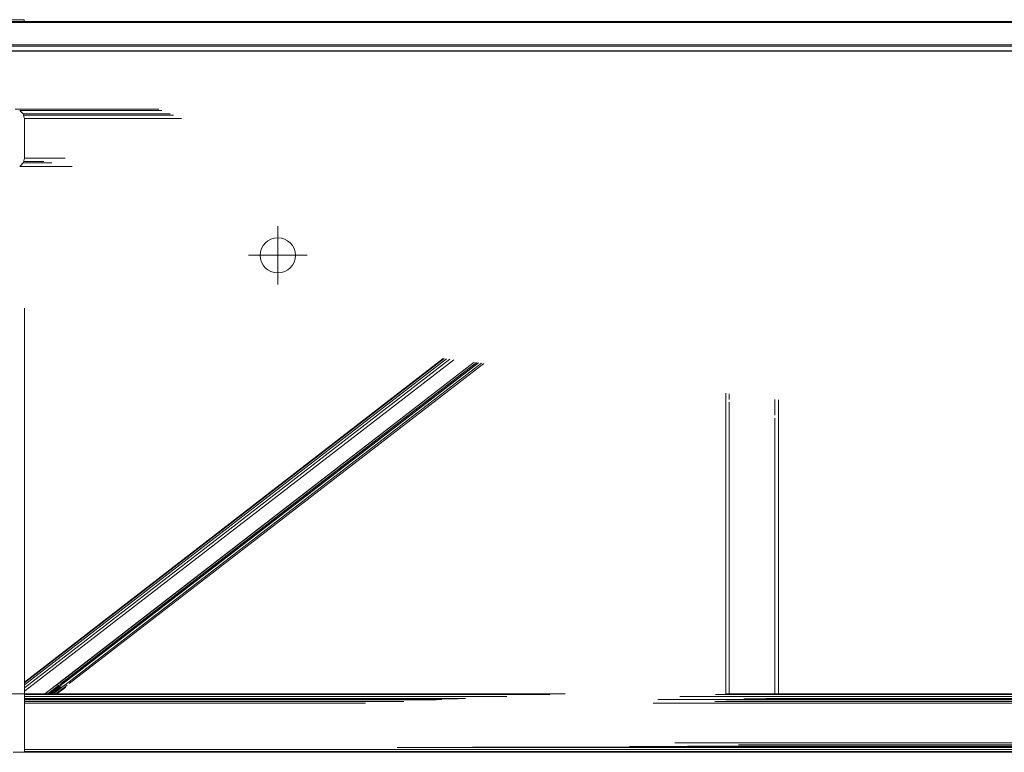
# Model space of a CAD drawing. Header units: millimetres. Extents: x 101535 to 192135, y -3968 to 17259.
# Tile 66 of 92: x 160755 to 162440, y 12800 to 14053. Entities that reach past the tile are written whole.
import ezdxf

# ---------------------------------------------------------------- set-up
doc = ezdxf.new("R2010")
doc.units = ezdxf.units.MM
for name, pattern in [('IMPORT-Kropki i Kreski _3_', [144, 72, -36, 0, -36]), ('IMPORT-Kropki i Kreski _4_', [1828.8, 914.4, -457.2, 0, -457.2]), ('IMPORT-Przerywana długa _2_', [200, 100, -100])]:
    doc.linetypes.add(name, pattern=pattern)
for name, color, linetype, lineweight in [('299-A Wymiary Opisy', 7, 'Continuous', 9), ('2_stropy_K_IR', 7, 'Continuous', 9), ('3_linie 2D _ISTN', 7, 'Continuous', 9), ('3_lądowisko_el 3D_K_IR', 7, 'Continuous', 9), ('3_opisy_K_IR', 7, 'Continuous', 9), ('3_oświetlenie_K_IR', 7, 'Continuous', 9), ('450-K Stropy', 7, 'Continuous', 9), ('4_osie_ISTN', 7, 'Continuous', 9), ('A-FLOR-LEVL', 7, 'Continuous', 30), ('A-GENM', 7, 'Continuous', 18), ('CONCRETE_SLAB_IFC', 7, 'Continuous', 9), ('P-PIPE', 7, 'Continuous', 18), ('P-PIPE-CNTR', 7, 'Continuous', 18)]:
    doc.layers.add(name, color=color, linetype=linetype, lineweight=lineweight)
for name, color, linetype, lineweight, true_color in [('3_lądowisko_K_IR', 7, 'Continuous', 9, 0x999999), ('Rzut płyty lądowiska_dwg', 7, 'Continuous', 9, 0x767676), ('rzut płyty_dwg', 7, 'Continuous', 9, 0x767676)]:
    doc.layers.add(name, color=color, linetype=linetype, lineweight=lineweight, true_color=true_color)

# ---------------------------------------------------------------- blocks, each defined once
blk = doc.blocks.new('Bezpośredni kształt - IR 026-25_3D1_2025_09_11-304393-Przekrój 4')
at = {"layer": 'A-GENM', "lineweight": 9}
for p, q in [((95241.4, 14050), (93901.1, 14050)), ((93901.1, 14050), (95241.4, 14050)), ((95241.4, 14050), (95852, 14050)), ((95241.4, 14050), (95852, 14050)), ((94533.3, 14010), (93955.1, 14010)), ((94533.3, 14010), (93955.1, 14010)), ((94533.3, 14010), (95802, 14010)), ((95802, 14010), (94533.3, 14010)), ((94224.9, 13900), (93979.1, 13900)), ((94224.9, 13900), (93979.1, 13900)), ((93992, 13893), (93987.1, 13897.9)), ((94230.1, 13897.9), (93987.1, 13897.9)), ((94230.1, 13897.9), (93987.1, 13897.9)), ((93987.1, 13897.9), (93992, 13893)), ((93992, 13893), (93993, 13892)), ((93992, 13893), (93993, 13892)), ((93994.8, 13885.4), (93993, 13892)), ((94244.5, 13892), (93993, 13892)), ((94244.5, 13892), (93993, 13892)), ((94244.5, 13892), (93993, 13892)), ((94244.5, 13892), (93993, 13892)), ((93993, 13892), (93994.8, 13885.4)), ((94250.2, 13889.7), (93993.6, 13889.7)), ((94250.2, 13889.7), (93993.6, 13889.7)), ((93994.8, 13885.4), (93995.1, 13884)), ((93994.8, 13885.4), (93995.1, 13884)), ((93995.1, 13828.1), (93995.1, 13884)), ((94264.1, 13884), (93995.1, 13884)), ((94264.1, 13884), (93995.1, 13884)), ((94264.1, 13884), (93995.1, 13884)), ((94264.1, 13884), (93995.1, 13884)), ((93995.1, 13884), (93995.1, 13828.1)), ((93993.4, 13809.4), (93995.1, 13816)), ((93995.1, 13816), (93993.4, 13809.4)), ((93995.1, 13828.1), (93995.1, 13816)), ((93995.1, 13828.1), (93995.1, 13816)), ((94065, 13816), (93995.1, 13816)), ((94065, 13816), (93995.1, 13816)), ((94065, 13816), (93995.1, 13816)), ((94065, 13816), (93995.1, 13816)), ((94065, 13816), (93995.1, 13816)), ((94065, 13816), (93995.1, 13816)), ((94065, 13816), (93995.1, 13816)), ((94065, 13816), (93995.1, 13816)), ((93988.2, 13803.2), (93987.1, 13802.1)), ((93988.2, 13803.2), (93987.1, 13802.1)), ((94027.4, 13802.1), (93987.1, 13802.1)), ((94027.4, 13802.1), (93987.1, 13802.1)), ((93987.1, 13802.1), (94027.4, 13802.1)), ((94027.4, 13802.1), (93987.1, 13802.1)), ((93988.2, 13803.2), (93993, 13808)), ((93993, 13808), (93988.2, 13803.2)), ((93993.4, 13809.4), (93993, 13808)), ((93993.4, 13809.4), (93993, 13808)), ((94010.4, 13808), (93993, 13808)), ((94010.4, 13808), (93993, 13808)), ((93995.5, 13808), (93993, 13808)), ((93995.5, 13808), (93993, 13808)), ((94010.4, 13808), (93993, 13808)), ((94010.4, 13808), (93993, 13808)), ((94010.4, 13808), (93993, 13808)), ((94010.4, 13808), (93993, 13808)), ((94028.4, 13810.3), (93993.6, 13810.3)), ((94028.4, 13810.3), (93993.6, 13810.3)), ((94028.4, 13810.3), (93993.6, 13810.3)), ((94028.4, 13810.3), (93993.6, 13810.3)), ((94042.2, 13808), (94010.7, 13808)), ((94042.2, 13808), (94010.7, 13808)), ((94042.2, 13808), (94010.7, 13808)), ((94042.2, 13808), (94010.7, 13808)), ((94042.2, 13808), (94010.7, 13808)), ((94042.2, 13808), (94010.7, 13808)), ((94076.6, 13802.1), (94027.9, 13802.1)), ((94076.6, 13802.1), (94027.9, 13802.1)), ((94027.9, 13802.1), (94076.6, 13802.1)), ((94076.6, 13802.1), (94027.9, 13802.1)), ((93995.1, 13557.7), (93995.1, 13559.5)), ((93995.1, 13559.5), (93995.1, 13557.7)), ((93995.1, 13559.5), (93995.1, 13557.7)), ((93995.1, 13557.7), (93995.1, 13559.5)), ((93995.1, 12920.2), (93995.1, 13557.4)), ((93995.1, 13557.4), (93995.1, 12900)), ((93995.1, 13557.4), (93995.1, 12900)), ((93995.1, 12920.2), (93995.1, 13557.4)), ((93995.1, 12920.2), (94711.9, 13473.7)), ((93995.1, 12920.2), (94711.9, 13473.7)), ((93995.1, 12919), (94713.3, 13473.5)), ((93995.1, 12919), (94713.3, 13473.5)), ((93995.1, 12915.6), (94717.1, 13473.1)), ((94717.1, 13473.1), (93995.1, 12915.6)), ((94722.8, 13472.4), (93995.1, 12910.4)), ((94722.8, 13472.4), (93995.1, 12910.4)), ((94729.6, 13471.5), (93995.1, 12904.4)), ((94729.6, 13471.5), (93995.1, 12904.4)), ((94764.8, 13467.2), (94030.3, 12900)), ((94764.8, 13467.2), (94030.3, 12900)), ((94771.6, 13466.3), (94038.2, 12900)), ((94771.6, 13466.3), (94038.2, 12900)), ((94764.8, 13467.2), (94049.8, 12915)), ((94764.8, 13467.2), (94049.8, 12915)), ((94768.9, 13466.7), (94055.9, 12916.1)), ((94768.9, 13466.7), (94055.9, 12916.1)), ((94772.3, 13466.2), (94061.5, 12917.4)), ((94772.3, 13466.2), (94061.5, 12917.4)), ((94777.3, 13465.6), (94064.3, 12915)), ((94777.3, 13465.6), (94064.3, 12915)), ((94781.1, 13465.2), (94072, 12917.6)), ((94072, 12917.6), (94781.1, 13465.2)), ((95195.1, 12900), (95195.1, 13414)), ((95195.1, 12900), (95195.1, 13414)), ((95201.1, 13413.3), (95201.1, 13403.2)), ((95201.1, 13403.2), (95201.1, 13413.3)), ((95201.1, 13398.6), (95201.1, 12900)), ((95201.1, 12900), (95201.1, 13398.6)), ((95279.1, 13403.6), (95279.1, 13376.6)), ((95279.1, 13403.6), (95279.1, 13376.6)), ((95285.1, 13402.9), (95285.1, 12900)), ((95285.1, 12900), (95285.1, 13402.9)), ((95279.1, 13371.7), (95279.1, 12900)), ((95279.1, 13371.7), (95279.1, 12900)), ((93995.1, 12920.2), (93995.1, 12919)), ((93995.1, 12920.2), (93995.1, 12919)), ((93995.1, 12919), (93995.1, 12915.6)), ((93995.1, 12919), (93995.1, 12915.6)), ((93995.1, 12915.6), (93995.1, 12910.4)), ((93995.1, 12915.6), (93995.1, 12910.4)), ((93995.1, 12910.4), (93995.1, 12904.4)), ((93995.1, 12910.4), (93995.1, 12904.4)), ((93995.1, 12904.4), (93995.1, 12900)), ((93995.1, 12904.4), (93995.1, 12900)), ((93995.1, 12904.4), (93995.1, 12900)), ((93995.1, 12904.4), (93995.1, 12900)), ((93995.1, 12904.4), (93995.1, 12900)), ((93995.1, 12904.4), (93995.1, 12900)), ((93995.1, 12900), (93995.1, 12904.4)), ((93995.1, 12900), (93995.1, 12904.4)), ((93995.1, 12904.4), (93995.1, 12900)), ((93995.1, 12900), (93995.1, 12904.4)), ((94049.6, 12914.9), (94030.3, 12900)), ((94049.6, 12914.9), (94030.3, 12900)), ((94054.2, 12914.8), (94035, 12900)), ((94054.2, 12914.8), (94035, 12900)), ((94058.1, 12914.8), (94039, 12900)), ((94058.1, 12914.8), (94039, 12900)), ((94056.2, 12911.2), (94041.7, 12900)), ((94056.2, 12911.2), (94041.7, 12900)), ((94058, 12911.9), (94042.6, 12900)), ((94058, 12911.9), (94042.6, 12900)), ((94057.2, 12911.3), (94042.6, 12900)), ((94042.6, 12900), (94057.2, 12911.3)), ((94063.8, 12914.7), (94044.8, 12900)), ((94063.8, 12914.7), (94044.8, 12900)), ((94068.2, 12914.6), (94049.2, 12900)), ((94049.2, 12900), (94068.2, 12914.6)), ((94065.8, 12911.6), (94050.8, 12900)), ((94050.8, 12900), (94065.8, 12911.6)), ((93928.5, 12900), (93990.4, 12900)), ((93928.5, 12900), (93990.4, 12900)), ((93990.4, 12900), (93991.1, 12900)), ((93990.4, 12900), (93991.1, 12900)), ((93991.4, 12900), (93991.1, 12900)), ((93991.1, 12900), (93991.4, 12900)), ((93993.3, 12900), (93991.4, 12900)), ((93991.4, 12900), (93993.3, 12900)), ((93993.3, 12900), (93995.1, 12900)), ((93993.3, 12900), (93995.1, 12900)), ((94030.3, 12900), (93995.1, 12900)), ((93995.1, 12900), (94030.3, 12900)), ((94042.1, 12900), (93995.1, 12900)), ((93995.1, 12900), (94042.1, 12900)), ((93995.1, 12900), (94030.3, 12900)), ((94030.3, 12900), (93995.1, 12900)), ((93995.1, 12900), (94030.3, 12900)), ((94030.3, 12900), (93995.1, 12900)), ((94042.1, 12900), (93995.1, 12900)), ((94042.1, 12900), (93995.1, 12900)), ((93995.1, 12900), (94030.3, 12900)), ((94030.3, 12900), (93995.1, 12900)), ((93995.1, 12886.8), (93995.1, 12900)), ((93995.1, 12900), (93995.1, 12886.8)), ((94894.4, 12898.8), (93995.1, 12898.8)), ((94894.4, 12898.8), (93995.1, 12898.8)), ((94894.4, 12898.8), (93995.1, 12898.8)), ((94894.4, 12898.8), (93995.1, 12898.8)), ((94820.4, 12895.3), (93995.1, 12895.3)), ((94820.4, 12895.3), (93995.1, 12895.3)), ((94820.4, 12895.3), (93995.1, 12895.3)), ((94820.4, 12895.3), (93995.1, 12895.3)), ((94749.7, 12892), (93995.1, 12892)), ((94749.7, 12892), (93995.1, 12892)), ((94749.7, 12892), (93995.1, 12892)), ((94749.7, 12892), (93995.1, 12892)), ((94736.7, 12891.4), (93995.1, 12891.4)), ((94736.7, 12891.4), (93995.1, 12891.4)), ((94736.7, 12891.4), (93995.1, 12891.4)), ((94736.7, 12891.4), (93995.1, 12891.4)), ((94709.6, 12890.1), (93995.1, 12890.1)), ((93995.1, 12890.1), (94709.6, 12890.1)), ((94709.6, 12890.1), (93995.1, 12890.1)), ((94709.6, 12890.1), (93995.1, 12890.1)), ((94699.7, 12889.7), (93995.1, 12889.7)), ((94699.7, 12889.7), (93995.1, 12889.7)), ((94699.7, 12889.7), (93995.1, 12889.7)), ((94699.7, 12889.7), (93995.1, 12889.7)), ((94033.6, 12902.5), (94030.3, 12900)), ((94033.6, 12902.5), (94030.3, 12900)), ((94033.6, 12902.5), (94030.3, 12900)), ((94033.6, 12902.5), (94030.3, 12900)), ((94030.3, 12900), (94038.2, 12900)), ((94035, 12900), (94030.3, 12900)), ((94030.3, 12900), (94035, 12900)), ((94038.2, 12900), (94030.3, 12900)), ((94035, 12900), (94030.3, 12900)), ((94038.2, 12900), (94030.3, 12900)), ((94035, 12900), (94030.3, 12900)), ((94038.2, 12900), (94030.3, 12900)), ((94037, 12901.5), (94035, 12900)), ((94037, 12901.5), (94035, 12900)), ((94039, 12900), (94035, 12900)), ((94035, 12900), (94039, 12900)), ((94039, 12900), (94035, 12900)), ((94039, 12900), (94035, 12900)), ((94039.3, 12900.9), (94038.2, 12900)), ((94039.3, 12900.9), (94038.2, 12900)), ((94038.2, 12900), (94044.8, 12900)), ((94042.6, 12900), (94038.2, 12900)), ((94044.8, 12900), (94038.2, 12900)), ((94042.6, 12900), (94038.2, 12900)), ((94041.7, 12900), (94039, 12900)), ((94039, 12900), (94041.7, 12900)), ((94041.7, 12900), (94039, 12900)), ((94041.7, 12900), (94039, 12900)), ((94042.1, 12900), (94041.7, 12900)), ((94041.7, 12900), (94042.1, 12900)), ((94041.7, 12900), (94042.1, 12900)), ((94042.1, 12900), (94041.7, 12900)), ((94042.6, 12900), (94042.1, 12900)), ((94042.1, 12900), (94042.6, 12900)), ((94042.6, 12900), (94042.1, 12900)), ((94042.1, 12900), (94042.6, 12900)), ((94050.3, 12900), (94042.1, 12900)), ((94050.3, 12900), (94042.1, 12900)), ((94044.8, 12900), (94049.2, 12900)), ((94049.2, 12900), (94044.8, 12900)), ((94050.3, 12900), (94049.2, 12900)), ((94049.2, 12900), (94050.3, 12900)), ((94050.8, 12900), (94050.3, 12900)), ((94050.8, 12900), (94050.3, 12900)), ((94050.3, 12900), (94920.4, 12900)), ((94920.4, 12900), (94050.3, 12900)), ((97356.4, 12890.1), (95078.9, 12890.1)), ((95078.9, 12890.1), (97356.4, 12890.1)), ((97452.1, 12895.3), (95116.3, 12895.3)), ((97452.1, 12895.3), (95116.3, 12895.3)), ((97516, 12898.8), (95177.7, 12898.8)), ((97516, 12898.8), (95177.7, 12898.8)), ((95285.1, 12900), (95195.1, 12900)), ((95195.1, 12900), (95285.1, 12900)), ((97347.8, 12889.7), (95195.1, 12889.7)), ((97347.8, 12889.7), (95195.1, 12889.7)), ((95279.1, 12900), (95201.1, 12900)), ((95279.1, 12900), (95201.1, 12900)), ((97379.8, 12891.4), (95225.8, 12891.4)), ((97379.8, 12891.4), (95225.8, 12891.4)), ((97391, 12892), (95263.9, 12892)), ((97391, 12892), (95263.9, 12892)), ((95285.1, 12900), (95279.1, 12900)), ((95285.1, 12900), (95279.1, 12900)), ((95285.1, 12900), (96510, 12900)), ((96510, 12900), (95285.1, 12900)), ((94644.3, 12887.1), (93995.1, 12887.1)), ((94644.3, 12887.1), (93995.1, 12887.1)), ((94644.3, 12887.1), (93995.1, 12887.1)), ((94644.3, 12887.1), (93995.1, 12887.1)), ((93995.1, 12830.9), (93995.1, 12886.8)), ((93995.1, 12886.8), (93995.1, 12830.9)), ((94579, 12884), (93995.1, 12884)), ((94579, 12884), (93995.1, 12884)), ((93995.1, 12884), (94579, 12884)), ((94579, 12884), (93995.1, 12884)), ((94579, 12884), (93995.1, 12884)), ((94579, 12884), (93995.1, 12884)), ((94579, 12884), (93995.1, 12884)), ((94579, 12884), (93995.1, 12884)), ((97243.5, 12884), (95071.2, 12884)), ((95071.2, 12884), (97243.5, 12884)), ((97243.5, 12884), (95172.6, 12884)), ((97243.5, 12884), (95172.6, 12884)), ((97299.9, 12887.1), (95176.4, 12887.1)), ((97299.9, 12887.1), (95176.4, 12887.1)), ((93995.1, 12817.8), (93995.1, 12830.9)), ((93995.1, 12830.9), (93995.1, 12817.8)), ((93995.1, 12817.8), (93995.1, 12800)), ((93995.1, 12817.8), (93995.1, 12800)), ((97894, 12804.7), (93995.1, 12804.7)), ((97894, 12804.7), (93995.1, 12804.7)), ((97893.6, 12804.7), (93995.1, 12804.7)), ((97893.6, 12804.7), (93995.1, 12804.7)), ((97886.9, 12808), (94633, 12808)), ((97886.9, 12808), (94633, 12808)), ((97886.9, 12808), (94633, 12808)), ((97886.9, 12808), (94633, 12808)), ((97888.8, 12808.6), (94762, 12808.6)), ((97888.8, 12808.6), (94762, 12808.6)), ((97888.8, 12808.6), (94762, 12808.6)), ((97888.8, 12808.6), (94762, 12808.6)), ((97895.9, 12809.9), (95030.7, 12809.9)), ((97895.9, 12809.9), (95030.7, 12809.9)), ((97893.6, 12809.9), (95030.7, 12809.9)), ((97893.6, 12809.9), (95030.7, 12809.9)), ((97896.9, 12816), (95108.2, 12816)), ((97896.9, 12816), (95108.2, 12816)), ((97890.5, 12810.3), (95129.5, 12810.3)), ((97890.5, 12810.3), (95129.5, 12810.3)), ((97890.5, 12810.3), (95129.5, 12810.3)), ((97890.5, 12810.3), (95129.5, 12810.3)), ((97892.1, 12816), (95209.3, 12816)), ((97892.1, 12816), (95209.3, 12816)), ((97891.7, 12812.9), (95217, 12812.9)), ((97891.7, 12812.9), (95217, 12812.9)), ((93976.2, 12800), (93995.1, 12800)), ((93995.1, 12800), (93976.2, 12800)), ((97890.8, 12801.2), (93995.1, 12801.2)), ((97890.8, 12801.2), (93995.1, 12801.2)), ((97890.8, 12801.2), (93995.1, 12801.2)), ((97890.8, 12801.2), (93995.1, 12801.2)), ((97886.9, 12800), (93995.1, 12800)), ((97886.9, 12800), (93995.1, 12800)), ((97886.9, 12800), (93995.1, 12800)), ((97886.9, 12800), (93995.1, 12800))]:
    blk.add_line(p, q, dxfattribs=at)
blk = doc.blocks.new('Bezpośredni kształt - CONCRETE_SLAB-304394-Przekrój 4')
blk.add_blockref('Bezpośredni kształt - IR 026-25_3D1_2025_09_11-304393-Przekrój 4', (0, 0))
blk = doc.blocks.new('Bezpośredni kształt - P2-305355-Przekrój 4')
at = {"layer": 'A-GENM', "lineweight": 9}
for p, q in [((93895, 14048), (93895, 14008)), ((95852, 14048), (93895, 14048)), ((95852, 14008), (95852, 14048)), ((93895, 14008), (95852, 14008))]:
    blk.add_line(p, q, dxfattribs=at)
blk = doc.blocks.new('Bezpośredni kształt - Ściana-37-305368-Przekrój 4')
at = {"layer": 'A-GENM', "lineweight": 9}
for p, q in [((93895, 14053), (93895, 14048)), ((93995, 14053), (93895, 14053)), ((93995, 14048), (93995, 14053)), ((93895, 14048), (93995, 14048))]:
    blk.add_line(p, q, dxfattribs=at)
blk = doc.blocks.new('IR 026-25_3D1_2025_09_11_ifc-3-Przekrój 4')
at = {"layer": 'A-GENM', "lineweight": 9}
for name in ['Bezpośredni kształt - CONCRETE_SLAB-304394-Przekrój 4', 'Bezpośredni kształt - Ściana-37-305368-Przekrój 4', 'Bezpośredni kształt - P2-305355-Przekrój 4']:
    blk.add_blockref(name, (0, 0), dxfattribs=at)
blk = doc.blocks.new('Rzut płyty lądowiska_dwg_ARROWHEAD_2-V63-Przekrój 4')
at = {"layer": '299-A Wymiary Opisy'}
for p, q in [((93865.8, 14000), (93682.3, 14000)), ((93796.4, 14000), (93935.2, 14000))]:
    blk.add_line(p, q, dxfattribs=at)
blk = doc.blocks.new('Rzut płyty lądowiska_dwg-2158643-Przekrój 4')
at = {"layer": '299-A Wymiary Opisy', "color": 1, "true_color": 0xff0000}
for p, q in [((91513.4, 14000), (120896, 14000)), ((92069.4, 14000), (120052.3, 14000)), ((94094.4, 14000), (118135.6, 14000))]:
    blk.add_line(p, q, dxfattribs=at)
at = {"layer": '3_lądowisko_el 3D_K_IR', "color": 251, "linetype": 'IMPORT-Przerywana długa _2_', "true_color": 0x666666}
blk.add_line((121311.1, 14000), (91512.2, 14000), dxfattribs=at)
at = {"layer": '3_lądowisko_K_IR', "color": 251, "linetype": 'IMPORT-Kropki i Kreski _3_', "true_color": 0x666666}
blk.add_line((121094.8, 14000), (91511.8, 14000), dxfattribs=at)
at = {"layer": '450-K Stropy', "flags": 128}
for points in [[(120242.1, 14000), (116452.1, 14000), (109858.7, 14000), (102316.8, 14000), (95740.6, 14000), (91947, 14000)], [(118294.7, 14000), (115032.4, 14000), (109366.2, 14000), (102823.4, 14000), (97157.2, 14000), (93885.8, 14000)], [(93885.8, 14000), (97157.2, 14000), (102823.4, 14000), (109366.2, 14000), (115032.4, 14000), (118294.7, 14000)]]:
    blk.add_lwpolyline(points, dxfattribs=at)
at = {"layer": 'CONCRETE_SLAB_IFC'}
for p, q in [((94005.2, 14000), (92307.8, 14000)), ((94030.2, 14000), (92332.8, 14000)), ((95505.2, 14000), (93807.7, 14000)), ((95530.2, 14000), (93832.7, 14000)), ((93891.9, 14000), (95842.8, 14000)), ((95842.8, 14000), (93891.9, 14000)), ((93958.3, 14000), (94542.7, 14000)), ((93963.7, 14000), (94461.8, 14000)), ((94427.2, 14000), (93966.1, 14000)), ((94383.9, 14000), (93969, 14000)), ((94440.8, 14000), (94442.1, 14000)), ((94476.8, 14000), (94475.5, 14000)), ((94682.7, 14000), (94672.7, 14000)), ((94742.2, 14000), (94732.5, 14000)), ((95225.4, 14000), (94932.6, 14000)), ((95231.2, 14000), (94932.6, 14000)), ((94942.1, 14000), (94943.1, 14000)), ((94977.8, 14000), (94976.8, 14000)), ((94995, 14000), (94986.8, 14000)), ((95054.5, 14000), (95046.7, 14000)), ((95231.2, 14000), (95515.9, 14000)), ((97005.2, 14000), (95307.7, 14000)), ((95437.9, 14000), (95495.3, 14000)), ((95486, 14000), (95437.9, 14000)), ((95446.8, 14000), (95437.9, 14000)), ((95443.1, 14000), (95444.1, 14000)), ((95463.7, 14000), (95462.2, 14000)), ((95478.8, 14000), (95477.8, 14000)), ((96226.3, 14000), (95594.3, 14000)), ((95874.9, 14000), (95594.3, 14000))]:
    blk.add_line(p, q, dxfattribs=at)
at = {"layer": 'CONCRETE_SLAB_IFC', "flags": 128}
for points in [[(91885.8, 14000), (92273.2, 14000), (92298.2, 14000), (93773.1, 14000), (93798.1, 14000), (95273, 14000), (95298, 14000), (95683.8, 14000), (96431.3, 14000), (96474.6, 14000), (99029.4, 14000), (99072.7, 14000), (101627.5, 14000), (101670.8, 14000), (102262.9, 14000), (103035.8, 14000), (103085.8, 14000), (106035.8, 14000)], [(93798.1, 14000), (93832.7, 14000), (95307.7, 14000), (95273, 14000)], [(93850.3, 14000), (93845.5, 14000), (93846.8, 14000), (93845.5, 14000), (93913.7, 14000), (93915.3, 14000), (93919, 14000), (93923.9, 14000), (95463.7, 14000)], [(93855.6, 14000), (93923.5, 14000), (95456.8, 14000)], [(93885.8, 14000), (97148.1, 14000), (97431.2, 14000), (97474.5, 14000), (97910.8, 14000)], [(93891.9, 14000), (93892.8, 14000), (94394, 14000), (94395.3, 14000)], [(93892.3, 14000), (95842.8, 14000), (93891.9, 14000)], [(93892.8, 14000), (95842.8, 14000), (93892.3, 14000)], [(93987.3, 14000), (93990.7, 14000), (93992.1, 14000), (93923.9, 14000), (93922.6, 14000)], [(98024.7, 14000), (99000.1, 14000), (98580.7, 14000), (95842.8, 14000), (95842.7, 14000), (96083.6, 14000), (94394, 14000)], [(95397.3, 14000), (95396.3, 14000), (94896.3, 14000), (94895.3, 14000), (94395.3, 14000), (96084.9, 14000), (96584.9, 14000), (94895.3, 14000)], [(94896.3, 14000), (96585.9, 14000), (97085.9, 14000), (95396.3, 14000)], [(95225.4, 14000), (95227.8, 14000), (95515.9, 14000)], [(97030.2, 14000), (95332.6, 14000), (95298, 14000)], [(95332.6, 14000), (95713.1, 14000), (96451.3, 14000)], [(96650.3, 14000), (96649.3, 14000), (96399.3, 14000), (96398.3, 14000), (95898.3, 14000), (95897.3, 14000), (95397.3, 14000), (97086.9, 14000), (97586.9, 14000), (95897.3, 14000)], [(96525.9, 14000), (96507.9, 14000), (96025.9, 14000), (96007.9, 14000), (95525.9, 14000), (95516.9, 14000)]]:
    blk.add_lwpolyline(points, dxfattribs=at)
at = {"extrusion": (0, 0, -1)}
blk.add_blockref('Rzut płyty lądowiska_dwg_ARROWHEAD_2-V63-Przekrój 4', (-187776.7, 0), dxfattribs=at)
blk = doc.blocks.new('rzut płyty_dwg-2316949-Przekrój 4')
at = {"layer": '2_stropy_K_IR', "flags": 128}
for points in [[(120240, 14000), (116441.9, 14000), (109862.9, 14000), (102267.1, 14000), (95688, 14000), (92241, 14000), (93973, 14000)], [(118240, 14000), (114977.7, 14000), (109327, 14000), (102803, 14000), (97152.3, 14000), (93890, 14000)], [(93973, 14000), (97152.3, 14000), (102803, 14000), (109327, 14000), (114977.7, 14000), (118240, 14000)]]:
    blk.add_lwpolyline(points, dxfattribs=at)
at = {"layer": '3_linie 2D _ISTN', "color": 251, "true_color": 0x666666}
for p, q in [((94437.3, 14000), (91513.4, 14000)), ((91513.4, 14000), (94390.6, 14000))]:
    blk.add_line(p, q, dxfattribs=at)
at = {"layer": '3_lądowisko_K_IR', "color": 7, "lineweight": 13}
blk.add_line((93990, 14000), (93890, 14000), dxfattribs=at)
at = {"layer": '3_opisy_K_IR'}
blk.add_line((92847.2, 14000), (94872.4, 14000), dxfattribs=at)
at = {"layer": '3_opisy_K_IR', "flags": 128}
blk.add_lwpolyline([(91513.4, 14000), (92847.2, 14000), (97823, 14000)], dxfattribs=at)
at = {"layer": '3_opisy_K_IR', "lineweight": 13, "flags": 128}
blk.add_lwpolyline([(94849.1, 14000), (95138.4, 14000), (94895.8, 14000)], close=True, dxfattribs=at)
at = {"layer": '3_oświetlenie_K_IR', "linetype": 'IMPORT-Kropki i Kreski _4_'}
blk.add_line((117852.5, 14000), (94277.2, 14000), dxfattribs=at)
at = {"layer": '3_oświetlenie_K_IR', "color": 96, "lineweight": 13, "true_color": 0x007f00}
for p, q in [((94707.2, 14000), (94426.8, 14000)), ((94674.5, 14000), (94459.5, 14000)), ((94534.7, 14000), (94599.3, 14000)), ((94590, 14000), (94546.3, 14000)), ((94590, 14000), (94546.3, 14000)), ((95664.1, 14000), (95407.4, 14000)), ((95643.3, 14000), (95428.3, 14000)), ((95470.8, 14000), (95600.7, 14000)), ((95558.8, 14000), (95515.1, 14000)), ((95558.8, 14000), (95515.1, 14000))]:
    blk.add_line(p, q, dxfattribs=at)
at = {"layer": '3_oświetlenie_K_IR', "lineweight": 13}
for p, q in [((95018.1, 14000), (95258.7, 14000)), ((95070.2, 14000), (95206.6, 14000))]:
    blk.add_line(p, q, dxfattribs=at)
at = {"layer": '3_oświetlenie_K_IR', "lineweight": 13, "flags": 128}
blk.add_lwpolyline([(94989, 14000), (95102.7, 14000), (95287.8, 14000), (95174.1, 14000)], close=True, dxfattribs=at)
at = {"layer": '4_osie_ISTN', "color": 9, "linetype": 'IMPORT-Kropki i Kreski _4_', "true_color": 0xc0c0c0}
blk.add_line((121309.9, 14000), (91513.4, 14000), dxfattribs=at)
at = {"layer": '4_osie_ISTN', "color": 251, "linetype": 'IMPORT-Kropki i Kreski _4_', "true_color": 0x666666}
blk.add_line((121309.9, 14000), (91513.4, 14000), dxfattribs=at)

msp = doc.modelspace()

# ---------------------------------------------------------------- linework, layer by layer
at = {"layer": 'A-FLOR-LEVL'}
msp.add_line((155721.8, 14000), (191335.3, 14000), dxfattribs=at)
at = {"layer": 'P-PIPE', "color": 30, "lineweight": 9, "true_color": 0xff8000}
for radius, start, end in [(30.1, 0, 180), (30.2, 180, 0)]:
    msp.add_arc((161196.9, 13650), radius, start, end, dxfattribs=at)
at = {"layer": 'P-PIPE-CNTR', "color": 30, "lineweight": 9, "true_color": 0xff8000}
for p, q in [((161196.9, 13600), (161196.9, 13700)), ((161146.9, 13650), (161246.9, 13650))]:
    msp.add_line(p, q, dxfattribs=at)

# ---------------------------------------------------------------- block references
at = {"lineweight": 5}
msp.add_blockref('IR 026-25_3D1_2025_09_11_ifc-3-Przekrój 4', (66768.2, 0), dxfattribs=at)
at = {"layer": 'Rzut płyty lądowiska_dwg', "color": 7}
msp.add_blockref('Rzut płyty lądowiska_dwg-2158643-Przekrój 4', (66768.2, 0), dxfattribs=at)
at = {"layer": 'rzut płyty_dwg', "color": 7}
msp.add_blockref('rzut płyty_dwg-2316949-Przekrój 4', (66768.2, 0), dxfattribs=at)

doc.saveas('drawing.dxf')
